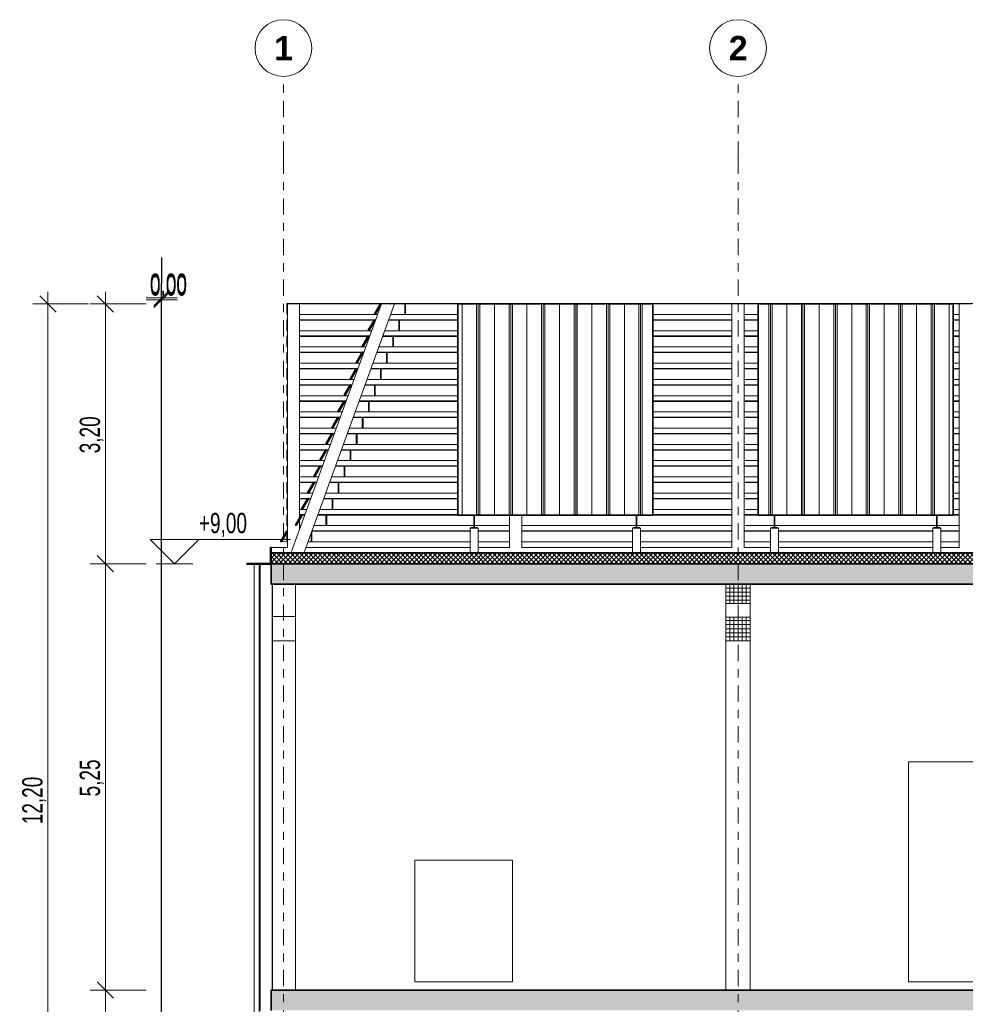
# Model space of a CAD drawing. Header units: metres. Extents: x -3.2 to 33.6, y -4.7 to 15.7.
# Tile 2 of 5: x -3.2 to 8.4, y 3.6 to 15.7. Entities that reach past the tile are written whole.
import ezdxf

# ---------------------------------------------------------------- set-up
doc = ezdxf.new("R2010")
doc.units = ezdxf.units.M
doc.header["$MEASUREMENT"] = 0
doc.linetypes.add('Raster', pattern=[0.4, 0.2, -0.1, 0, -0.1])
for name, color, linetype in [('10 Fassade', 7, 'Continuous'), ('Neubau_10 Fassade', 7, 'Continuous'), ('Neubau_10 Stütze', 7, 'Continuous'), ('Neubau_20 Decke Aufbau', 7, 'Continuous'), ('Neubau_20 Decke Roh', 7, 'Continuous'), ('Neubau_20 Träger', 7, 'Continuous'), ('Neubau_70 Lüftung', 7, 'Continuous'), ('Neubau_86 Achsraster', 7, 'Continuous'), ('Neubau_93 1_100 Bemaßung', 7, 'Continuous')]:
    doc.layers.add(name, color=color, linetype=linetype)
doc.styles.add('ERSTELLTER_STIL_1', font='arialbd.ttf')
doc.styles.add('ERSTELLTER_STIL_2', font='GOTHIC.TTF', dxfattribs={"width": 0.7})
doc.dimstyles.new('ERSTELLTER_STIL__1', dxfattribs={"dimtxt": 0.25, "dimasz": 0.190285, "dimexe": 0.18, "dimexo": 0.5, "dimgap": 0, "dimtad": 1, "dimtih": 1, "dimtoh": 1, "dimzin": 0, "dimdsep": 46, "dimtxsty": 'ERSTELLTER_STIL_2', "dimblk": 'ARROWHEAD_6', "dimblk1": 'ARROWHEAD_6', "dimblk2": 'ARROWHEAD_6', "dimcen": 0.09, "dimclrd": 7, "dimclre": 7, "dimclrt": 7, "dimazin": 0, "dimtfac": 1, "dimtdec": 4, "dimtmove": 0, "dimatfit": 3, "dimfxl": 1, "dimtolj": 1, "dimtzin": 0, "dimarcsym": 0})
doc.dimstyles.new('ERSTELLTER_STIL__2', dxfattribs={"dimtxt": 0.25, "dimasz": 0.190285, "dimexe": 0.18, "dimexo": 0.5, "dimgap": 0, "dimtad": 1, "dimzin": 0, "dimdsep": 46, "dimtxsty": 'ERSTELLTER_STIL_2', "dimblk": 'ARROWHEAD_6', "dimblk1": 'ARROWHEAD_6', "dimblk2": 'ARROWHEAD_6', "dimcen": 0.09, "dimclrd": 7, "dimclre": 7, "dimclrt": 7, "dimazin": 0, "dimtfac": 1, "dimtdec": 4, "dimtmove": 0, "dimatfit": 3, "dimfxl": 1, "dimtolj": 1, "dimtzin": 0, "dimarcsym": 0})
pattern_1 = [(45, (0, 0), (-0.1697056, 0.1697056), []), (45, (-0.08485, 0.08485), (-0.1697056, 0.1697056), [0.18, -0.06])]
pattern_2 = [(135, (0, 0), (0.106066, 0.106066), []), (135, (-0.03536, -0.03536), (0.106066, 0.106066), [])]
pattern_3 = [(90, (0.02, 0), (-0.4, 0), []), (90, (0, 0), (-0.4, 0), []), (90, (-0.02, 0), (-0.4, 0), []), (90, (0.2, 1), (-0.2, 0), [])]
pattern_4 = [(0, (0, 0), (0, 0.05), []), (90, (0, 0), (-0.05, 0), [])]

# ---------------------------------------------------------------- blocks, each defined once
blk = doc.blocks.new('ARROWHEAD_6')
at = {"color": 0, "linetype": 'Continuous', "lineweight": 0}
for p, q in [((0, 0), (-1, 0)), ((-0.5, -0.5), (0.5, 0.5))]:
    blk.add_line(p, q, dxfattribs=at)
blk = doc.blocks.new('*D9')
at = {"layer": 'Neubau_93 1_100 Bemaßung', "color": 7, "linetype": 'Continuous', "lineweight": 13, "transparency": 16777216}
for p, q in [((-2.092, 12.1), (-2.293, 12.3)), ((-2.192, 12.2), (-2.192, 12.35)), ((-1.692, 12.2), (-2.38, 12.2)), ((-2.192, 9), (-2.192, 12.2)), ((-2.293, 9.1), (-2.092, 8.9)), ((-1.692, 9), (-2.38, 9)), ((-2.192, 8.85), (-2.192, 9))]:
    blk.add_line(p, q, dxfattribs=at)
at = {"layer": 'Neubau_93 1_100 Bemaßung', "color": 7, "lineweight": 13, "transparency": 16777216, "insert": (-2.213, 10.36), "char_height": 0.25, "attachment_point": 7, "rotation": 90, "style": 'ERSTELLTER_STIL_2'}
blk.add_mtext('\\A1;3,20', dxfattribs=at)
blk = doc.blocks.new('*D14')
at = {"layer": 'Neubau_93 1_100 Bemaßung', "color": 7, "linetype": 'Continuous', "lineweight": 13, "transparency": 16777216}
for p, q in [((-2.293, 3.85), (-2.092, 3.65)), ((-1.692, 3.75), (-2.38, 3.75)), ((-2.192, 0), (-2.192, 3.75)), ((-1.692, 0), (-2.38, 0)), ((-2.293, 0.1), (-2.092, -0.1)), ((-2.192, -0.15), (-2.192, 0))]:
    blk.add_line(p, q, dxfattribs=at)
at = {"layer": 'Neubau_93 1_100 Bemaßung', "color": 7, "lineweight": 13, "transparency": 16777216, "insert": (-2.213, 1.635), "char_height": 0.25, "attachment_point": 7, "rotation": 90, "style": 'ERSTELLTER_STIL_2'}
blk.add_mtext('\\A1;3,75', dxfattribs=at)
blk = doc.blocks.new('*D15')
at = {"layer": 'Neubau_93 1_100 Bemaßung', "color": 7, "linetype": 'Continuous', "lineweight": 13, "transparency": 16777216}
for p, q in [((-2.092, 8.9), (-2.293, 9.1)), ((-2.192, 9), (-2.192, 9.15)), ((-1.692, 9), (-2.38, 9)), ((-2.192, 3.75), (-2.192, 9)), ((-2.293, 3.85), (-2.092, 3.65)), ((-1.692, 3.75), (-2.38, 3.75))]:
    blk.add_line(p, q, dxfattribs=at)
at = {"layer": 'Neubau_93 1_100 Bemaßung', "color": 7, "lineweight": 13, "transparency": 16777216, "insert": (-2.213, 6.135), "char_height": 0.25, "attachment_point": 7, "rotation": 90, "style": 'ERSTELLTER_STIL_2'}
blk.add_mtext('\\A1;5,25', dxfattribs=at)
blk = doc.blocks.new('*D16')
at = {"layer": 'Neubau_93 1_100 Bemaßung', "color": 7, "linetype": 'Continuous', "lineweight": 13, "transparency": 16777216}
for p, q in [((-2.8, 12.1), (-3, 12.3)), ((-2.9, 12.2), (-2.9, 12.35)), ((-2.4, 12.2), (-3.088, 12.2)), ((-2.9, 0), (-2.9, 12.2)), ((-2.4, 0), (-3.088, 0)), ((-3, 0.1), (-2.8, -0.1)), ((-2.9, -0.15), (-2.9, 0))]:
    blk.add_line(p, q, dxfattribs=at)
at = {"layer": 'Neubau_93 1_100 Bemaßung', "color": 7, "lineweight": 13, "transparency": 16777216, "insert": (-2.921, 5.792), "char_height": 0.25, "attachment_point": 7, "rotation": 90, "style": 'ERSTELLTER_STIL_2'}
blk.add_mtext('\\A1;12,20', dxfattribs=at)

msp = doc.modelspace()

# ---------------------------------------------------------------- hatches: boundary and pattern name
at = {"layer": '10 Fassade', "linetype": 'Continuous', "lineweight": 0, "true_color": 0x000000}
for points in [[(1.12, 12.075), (1.129, 12.07), (1.204, 12.2), (1.195, 12.205)], [(1.046, 11.875), (1.054, 11.87), (1.129, 12), (1.121, 12.005)], [(0.971, 11.675), (0.98, 11.67), (1.055, 11.8), (1.046, 11.805)], [(0.896, 11.475), (0.905, 11.47), (0.98, 11.6), (0.971, 11.605)], [(0.821, 11.275), (0.83, 11.27), (0.905, 11.4), (0.896, 11.405)], [(0.747, 11.075), (0.755, 11.07), (0.83, 11.2), (0.822, 11.205)], [(0.672, 10.875), (0.681, 10.87), (0.756, 11), (0.747, 11.005)], [(0.597, 10.675), (0.606, 10.67), (0.681, 10.8), (0.672, 10.805)], [(0.522, 10.475), (0.531, 10.47), (0.606, 10.6), (0.597, 10.605)], [(0.448, 10.275), (0.456, 10.27), (0.531, 10.4), (0.523, 10.405)], [(0.373, 10.075), (0.382, 10.07), (0.457, 10.2), (0.448, 10.205)], [(0.298, 9.875), (0.307, 9.87), (0.382, 10), (0.373, 10.005)], [(0.224, 9.675), (0.232, 9.67), (0.307, 9.8), (0.299, 9.805)], [(0.149, 9.475), (0.157, 9.47), (0.232, 9.6), (0.224, 9.605)], [(-0.034, 9.275), (-0.025, 9.27), (0.05, 9.4), (0.041, 9.405)]]:
    msp.add_hatch(color=18, dxfattribs=at).paths.add_polyline_path(points)
at = {"layer": 'Neubau_20 Decke Aufbau', "linetype": 'Continuous', "lineweight": 0, "true_color": 0x000000}
h = msp.add_hatch(dxfattribs=at)
h.set_pattern_fill('DÄMMUNG_HART_2', color=18, style=0, pattern_type=2)
h.set_pattern_definition([(45, (0, 0), (-0.02828427, 0.02828427), []), (135, (0, 0), (0.02828427, 0.02828427), [])])
h.paths.add_polyline_path([(-0.15, 9), (27.95, 9), (27.95, 9.135), (-0.15, 9.135)])
at = {"layer": 'Neubau_20 Decke Roh', "linetype": 'Continuous', "lineweight": 0, "true_color": 0x000000}
h = msp.add_hatch(dxfattribs=at)
h.set_pattern_fill('BETON_STAHLBETON', color=18, style=0, pattern_type=2)
h.set_pattern_definition(pattern_1)
h.paths.add_polyline_path([(-0.15, 8.995), (-0.15, 8.75), (29.95, 8.75), (29.95, 9), (-0.15, 9), (-0.15, 8.995)])
h = msp.add_hatch(dxfattribs=at)
h.set_pattern_fill('BETON_STAHLBETON', color=18, style=0, pattern_type=2)
h.set_pattern_definition(pattern_1)
h.paths.add_polyline_path([(-0.15, 3.5), (28.15, 3.5), (28.15, 3.75), (-0.15, 3.75)])
at = {"layer": 'Neubau_20 Träger', "linetype": 'Continuous', "lineweight": 0, "true_color": 0x000000}
h = msp.add_hatch(dxfattribs=at)
h.set_pattern_fill('METALL_STAHL', color=18, style=0, pattern_type=2)
h.set_pattern_definition(pattern_2)
h.paths.add_polyline_path([(2.308, 9.593), (2.347, 9.593), (2.347, 9.447), (2.308, 9.447), (2.308, 9.44), (2.39, 9.44), (2.39, 9.447), (2.352, 9.447), (2.352, 9.593), (2.39, 9.593), (2.39, 9.6), (2.308, 9.6)])
h = msp.add_hatch(dxfattribs=at)
h.set_pattern_fill('METALL_STAHL', color=18, style=0, pattern_type=2)
h.set_pattern_definition(pattern_2)
h.paths.add_polyline_path([(4.308, 9.6), (4.308, 9.593), (4.347, 9.593), (4.347, 9.447), (4.308, 9.447), (4.308, 9.44), (4.39, 9.44), (4.39, 9.447), (4.352, 9.447), (4.352, 9.593), (4.39, 9.593), (4.39, 9.6)])
h = msp.add_hatch(dxfattribs=at)
h.set_pattern_fill('METALL_STAHL', color=18, style=0, pattern_type=2)
h.set_pattern_definition(pattern_2)
h.paths.add_polyline_path([(6.008, 9.593), (6.047, 9.593), (6.047, 9.447), (6.008, 9.447), (6.008, 9.44), (6.09, 9.44), (6.09, 9.447), (6.052, 9.447), (6.052, 9.593), (6.09, 9.593), (6.09, 9.6), (6.008, 9.6)])
h = msp.add_hatch(dxfattribs=at)
h.set_pattern_fill('METALL_STAHL', color=18, style=0, pattern_type=2)
h.set_pattern_definition(pattern_2)
h.paths.add_polyline_path([(8.008, 9.593), (8.047, 9.593), (8.047, 9.447), (8.008, 9.447), (8.008, 9.44), (8.09, 9.44), (8.09, 9.447), (8.052, 9.447), (8.052, 9.593), (8.09, 9.593), (8.09, 9.6), (8.008, 9.6)])
h = msp.add_hatch(dxfattribs=at)
h.set_pattern_fill('BETON_FERTIGTEIL_TRÄGER', color=18, style=0, pattern_type=2)
h.set_pattern_definition(pattern_4)
h.paths.add_polyline_path([(5.45, 8.75), (5.45, 8.509), (5.75, 8.509), (5.75, 8.75)])
h = msp.add_hatch(dxfattribs=at)
h.set_pattern_fill('BETON_FERTIGTEIL_TRÄGER', color=18, style=0, pattern_type=2)
h.set_pattern_definition(pattern_4)
h.paths.add_polyline_path([(5.45, 8.05), (5.75, 8.05), (5.75, 8.341), (5.45, 8.341)])
at = {"layer": 'Neubau_70 Lüftung', "linetype": 'Continuous', "lineweight": 0, "true_color": 0x000000}
h = msp.add_hatch(dxfattribs=at)
h.set_pattern_fill('METALL_ZINKBLECH', color=18, style=0, pattern_type=2)
h.set_pattern_definition(pattern_3)
h.paths.add_polyline_path([(2.149, 9.6), (4.549, 9.6), (4.549, 12.2), (2.149, 12.2)])
h = msp.add_hatch(dxfattribs=at)
h.set_pattern_fill('METALL_ZINKBLECH', color=18, style=0, pattern_type=2)
h.set_pattern_definition(pattern_3)
h.paths.add_polyline_path([(5.849, 12.2), (5.849, 9.6), (8.249, 9.6), (8.249, 12.2)])

# ---------------------------------------------------------------- linework, layer by layer
at = {"layer": '10 Fassade', "color": 8, "linetype": 'Continuous', "lineweight": 18}
for p, q in [((0.041, 12.205), (0.041, 12.2)), ((0.041, 12.205), (1.495, 12.205)), ((0.041, 12.2), (0.05, 12.2)), ((0.041, 12.07), (0.041, 12.2)), ((0.2, 12.2), (1.192, 12.2)), ((1.204, 12.2), (1.21, 12.2)), ((1.37, 12.2), (1.495, 12.2)), ((1.495, 12.205), (1.495, 12.2)), ((1.495, 12.205), (1.505, 12.205)), ((1.495, 12.07), (1.495, 12.2)), ((1.495, 12.2), (1.505, 12.2)), ((1.505, 12.205), (29.809, 12.205)), ((1.505, 12.205), (1.505, 12.2)), ((1.505, 12.2), (2.149, 12.2)), ((1.505, 12.07), (1.505, 12.2)), ((4.55, 12.2), (5.525, 12.2)), ((5.675, 12.2), (5.849, 12.2)), ((8.25, 12.2), (8.325, 12.2)), ((0.041, 12.07), (0.05, 12.07)), ((0.041, 12.005), (0.041, 12)), ((0.041, 12.005), (0.05, 12.005)), ((0.2, 12.07), (1.163, 12.07)), ((0.2, 12.005), (1.139, 12.005)), ((1.299, 12.005), (1.421, 12.005)), ((1.322, 12.07), (1.495, 12.07)), ((1.421, 12.005), (1.421, 12)), ((1.421, 12.005), (1.43, 12.005)), ((1.43, 12.005), (2.149, 12.005)), ((1.43, 12.005), (1.43, 12)), ((1.495, 12.07), (1.505, 12.07)), ((1.505, 12.07), (2.149, 12.07)), ((4.55, 12.07), (5.525, 12.07)), ((4.55, 12.005), (5.525, 12.005)), ((5.675, 12.07), (5.849, 12.07)), ((5.675, 12.005), (5.849, 12.005)), ((8.25, 12.07), (8.325, 12.07)), ((8.25, 12.005), (8.325, 12.005)), ((0.041, 12), (0.05, 12)), ((0.041, 11.87), (0.041, 12)), ((0.2, 12), (1.118, 12)), ((1.129, 12), (1.137, 12)), ((1.297, 12), (1.421, 12)), ((1.421, 11.87), (1.421, 12)), ((1.421, 12), (1.43, 12)), ((1.43, 12), (2.149, 12)), ((1.43, 11.87), (1.43, 12)), ((4.55, 12), (5.525, 12)), ((5.675, 12), (5.849, 12)), ((8.25, 12), (8.325, 12)), ((0.041, 11.87), (0.05, 11.87)), ((0.041, 11.805), (0.041, 11.8)), ((0.041, 11.805), (0.05, 11.805)), ((0.041, 11.8), (0.05, 11.8)), ((0.041, 11.67), (0.041, 11.8)), ((0.2, 11.87), (1.09, 11.87)), ((0.2, 11.805), (1.066, 11.805)), ((0.2, 11.8), (1.043, 11.8)), ((1.055, 11.8), (1.064, 11.8)), ((1.224, 11.8), (1.346, 11.8)), ((1.226, 11.805), (1.346, 11.805)), ((1.249, 11.87), (1.421, 11.87)), ((1.346, 11.805), (1.346, 11.8)), ((1.346, 11.805), (1.355, 11.805)), ((1.346, 11.67), (1.346, 11.8)), ((1.346, 11.8), (1.355, 11.8)), ((1.355, 11.805), (2.149, 11.805)), ((1.355, 11.805), (1.355, 11.8)), ((1.355, 11.8), (2.149, 11.8)), ((1.355, 11.67), (1.355, 11.8)), ((1.421, 11.87), (1.43, 11.87)), ((1.43, 11.87), (2.149, 11.87)), ((4.55, 11.87), (5.525, 11.87)), ((4.55, 11.805), (5.525, 11.805)), ((4.55, 11.8), (5.525, 11.8)), ((5.675, 11.87), (5.849, 11.87)), ((5.675, 11.805), (5.849, 11.805)), ((5.675, 11.8), (5.849, 11.8)), ((8.25, 11.87), (8.325, 11.87)), ((8.25, 11.805), (8.325, 11.805)), ((8.25, 11.8), (8.325, 11.8)), ((0.041, 11.67), (0.05, 11.67)), ((0.2, 11.67), (1.017, 11.67)), ((1.177, 11.67), (1.346, 11.67)), ((1.346, 11.67), (1.355, 11.67)), ((1.355, 11.67), (2.149, 11.67)), ((4.55, 11.67), (5.525, 11.67)), ((5.675, 11.67), (5.849, 11.67)), ((8.25, 11.67), (8.325, 11.67)), ((0.041, 11.605), (0.041, 11.6)), ((0.041, 11.605), (0.05, 11.605)), ((0.041, 11.6), (0.05, 11.6)), ((0.041, 11.47), (0.041, 11.6)), ((0.2, 11.605), (0.993, 11.605)), ((0.2, 11.6), (0.968, 11.6)), ((0.98, 11.6), (0.992, 11.6)), ((1.151, 11.6), (1.271, 11.6)), ((1.153, 11.605), (1.271, 11.605)), ((1.271, 11.605), (1.271, 11.6)), ((1.271, 11.605), (1.28, 11.605)), ((1.271, 11.47), (1.271, 11.6)), ((1.271, 11.6), (1.28, 11.6)), ((1.28, 11.605), (2.149, 11.605)), ((1.28, 11.605), (1.28, 11.6)), ((1.28, 11.6), (2.149, 11.6)), ((1.28, 11.47), (1.28, 11.6)), ((4.55, 11.605), (5.525, 11.605)), ((4.55, 11.6), (5.525, 11.6)), ((5.675, 11.605), (5.849, 11.605)), ((5.675, 11.6), (5.849, 11.6)), ((8.25, 11.605), (8.325, 11.605)), ((8.25, 11.6), (8.325, 11.6)), ((0.041, 11.47), (0.05, 11.47)), ((0.041, 11.405), (0.041, 11.4)), ((0.041, 11.405), (0.05, 11.405)), ((0.041, 11.4), (0.05, 11.4)), ((0.041, 11.27), (0.041, 11.4)), ((0.2, 11.47), (0.944, 11.47)), ((0.2, 11.405), (0.921, 11.405)), ((0.2, 11.4), (0.894, 11.4)), ((0.905, 11.4), (0.919, 11.4)), ((1.078, 11.4), (1.196, 11.4)), ((1.08, 11.405), (1.196, 11.405)), ((1.104, 11.47), (1.271, 11.47)), ((1.196, 11.405), (1.196, 11.4)), ((1.196, 11.405), (1.206, 11.405)), ((1.196, 11.27), (1.196, 11.4)), ((1.196, 11.4), (1.206, 11.4)), ((1.206, 11.405), (2.149, 11.405)), ((1.206, 11.405), (1.206, 11.4)), ((1.206, 11.4), (2.149, 11.4)), ((1.206, 11.27), (1.206, 11.4)), ((1.271, 11.47), (1.28, 11.47)), ((1.28, 11.47), (2.149, 11.47)), ((4.55, 11.47), (5.525, 11.47)), ((4.55, 11.405), (5.525, 11.405)), ((4.55, 11.4), (5.525, 11.4)), ((5.675, 11.47), (5.849, 11.47)), ((5.675, 11.405), (5.849, 11.405)), ((5.675, 11.4), (5.849, 11.4)), ((8.25, 11.47), (8.325, 11.47)), ((8.25, 11.405), (8.325, 11.405)), ((8.25, 11.4), (8.325, 11.4)), ((0.041, 11.27), (0.05, 11.27)), ((0.041, 11.205), (0.041, 11.2)), ((0.041, 11.205), (0.05, 11.205)), ((0.041, 11.2), (0.05, 11.2)), ((0.041, 11.07), (0.041, 11.2)), ((0.2, 11.27), (0.871, 11.27)), ((0.2, 11.205), (0.848, 11.205)), ((0.2, 11.2), (0.819, 11.2)), ((0.83, 11.2), (0.846, 11.2)), ((1.006, 11.2), (1.122, 11.2)), ((1.007, 11.205), (1.122, 11.205)), ((1.031, 11.27), (1.196, 11.27)), ((1.122, 11.205), (1.122, 11.2)), ((1.122, 11.205), (1.131, 11.205)), ((1.122, 11.07), (1.122, 11.2)), ((1.122, 11.2), (1.131, 11.2)), ((1.131, 11.205), (2.149, 11.205)), ((1.131, 11.205), (1.131, 11.2)), ((1.131, 11.2), (2.149, 11.2)), ((1.131, 11.07), (1.131, 11.2)), ((1.196, 11.27), (1.206, 11.27)), ((1.206, 11.27), (2.149, 11.27)), ((4.55, 11.27), (5.525, 11.27)), ((4.55, 11.205), (5.525, 11.205)), ((4.55, 11.2), (5.525, 11.2)), ((5.675, 11.27), (5.849, 11.27)), ((5.675, 11.205), (5.849, 11.205)), ((5.675, 11.2), (5.849, 11.2)), ((8.25, 11.27), (8.325, 11.27)), ((8.25, 11.205), (8.325, 11.205)), ((8.25, 11.2), (8.325, 11.2)), ((0.041, 11.07), (0.05, 11.07)), ((0.2, 11.07), (0.799, 11.07)), ((0.958, 11.07), (1.122, 11.07)), ((1.122, 11.07), (1.131, 11.07)), ((1.131, 11.07), (2.149, 11.07)), ((4.55, 11.07), (5.525, 11.07)), ((5.675, 11.07), (5.849, 11.07)), ((8.25, 11.07), (8.325, 11.07)), ((0.041, 11.005), (0.041, 11)), ((0.041, 11.005), (0.05, 11.005)), ((0.041, 11), (0.05, 11)), ((0.041, 10.87), (0.041, 11)), ((0.2, 11.005), (0.775, 11.005)), ((0.2, 11), (0.744, 11)), ((0.756, 11), (0.773, 11)), ((0.933, 11), (1.047, 11)), ((0.935, 11.005), (1.047, 11.005)), ((1.047, 11.005), (1.047, 11)), ((1.047, 11.005), (1.056, 11.005)), ((1.047, 10.87), (1.047, 11)), ((1.047, 11), (1.056, 11)), ((1.056, 11.005), (2.149, 11.005)), ((1.056, 11.005), (1.056, 11)), ((1.056, 11), (2.149, 11)), ((1.056, 10.87), (1.056, 11)), ((4.55, 11.005), (5.525, 11.005)), ((4.55, 11), (5.525, 11)), ((5.675, 11.005), (5.849, 11.005)), ((5.675, 11), (5.849, 11)), ((8.25, 11.005), (8.325, 11.005)), ((8.25, 11), (8.325, 11)), ((0.041, 10.87), (0.05, 10.87)), ((0.041, 10.805), (0.041, 10.8)), ((0.041, 10.805), (0.05, 10.805)), ((0.041, 10.8), (0.05, 10.8)), ((0.041, 10.67), (0.041, 10.8)), ((0.2, 10.87), (0.726, 10.87)), ((0.2, 10.805), (0.702, 10.805)), ((0.2, 10.8), (0.669, 10.8)), ((0.681, 10.8), (0.7, 10.8)), ((0.86, 10.8), (0.972, 10.8)), ((0.862, 10.805), (0.972, 10.805)), ((0.885, 10.87), (1.047, 10.87)), ((0.972, 10.805), (0.972, 10.8)), ((0.972, 10.805), (0.982, 10.805)), ((0.972, 10.67), (0.972, 10.8)), ((0.972, 10.8), (0.982, 10.8)), ((0.982, 10.805), (2.149, 10.805)), ((0.982, 10.805), (0.982, 10.8)), ((0.982, 10.8), (2.149, 10.8)), ((0.982, 10.67), (0.982, 10.8)), ((1.047, 10.87), (1.056, 10.87)), ((1.056, 10.87), (2.149, 10.87)), ((4.55, 10.87), (5.525, 10.87)), ((4.55, 10.805), (5.525, 10.805)), ((4.55, 10.8), (5.525, 10.8)), ((5.675, 10.87), (5.849, 10.87)), ((5.675, 10.805), (5.849, 10.805)), ((5.675, 10.8), (5.849, 10.8)), ((8.25, 10.87), (8.325, 10.87)), ((8.25, 10.805), (8.325, 10.805)), ((8.25, 10.8), (8.325, 10.8)), ((0.041, 10.67), (0.05, 10.67)), ((0.2, 10.67), (0.653, 10.67)), ((0.813, 10.67), (0.972, 10.67)), ((0.972, 10.67), (0.982, 10.67)), ((0.982, 10.67), (2.149, 10.67)), ((4.55, 10.67), (5.525, 10.67)), ((5.675, 10.67), (5.849, 10.67)), ((8.25, 10.67), (8.325, 10.67)), ((0.041, 10.605), (0.041, 10.6)), ((0.041, 10.605), (0.05, 10.605)), ((0.041, 10.6), (0.05, 10.6)), ((0.041, 10.47), (0.041, 10.6)), ((0.2, 10.605), (0.629, 10.605)), ((0.2, 10.6), (0.595, 10.6)), ((0.606, 10.6), (0.628, 10.6)), ((0.787, 10.6), (0.897, 10.6)), ((0.789, 10.605), (0.897, 10.605)), ((0.897, 10.605), (0.897, 10.6)), ((0.897, 10.605), (0.907, 10.605)), ((0.897, 10.47), (0.897, 10.6)), ((0.897, 10.6), (0.907, 10.6)), ((0.907, 10.605), (2.149, 10.605)), ((0.907, 10.605), (0.907, 10.6)), ((0.907, 10.6), (2.149, 10.6)), ((0.907, 10.47), (0.907, 10.6)), ((4.55, 10.605), (5.525, 10.605)), ((4.55, 10.6), (5.525, 10.6)), ((5.675, 10.605), (5.849, 10.605)), ((5.675, 10.6), (5.849, 10.6)), ((8.25, 10.605), (8.325, 10.605)), ((8.25, 10.6), (8.325, 10.6)), ((0.041, 10.47), (0.05, 10.47)), ((0.2, 10.47), (0.58, 10.47)), ((0.74, 10.47), (0.897, 10.47)), ((0.897, 10.47), (0.907, 10.47)), ((0.907, 10.47), (2.149, 10.47)), ((4.55, 10.47), (5.525, 10.47)), ((5.675, 10.47), (5.849, 10.47)), ((8.25, 10.47), (8.325, 10.47)), ((0.041, 10.405), (0.041, 10.4)), ((0.041, 10.405), (0.05, 10.405)), ((0.041, 10.4), (0.05, 10.4)), ((0.041, 10.27), (0.041, 10.4)), ((0.2, 10.405), (0.557, 10.405)), ((0.2, 10.4), (0.52, 10.4)), ((0.531, 10.4), (0.555, 10.4)), ((0.714, 10.4), (0.823, 10.4)), ((0.716, 10.405), (0.823, 10.405)), ((0.823, 10.405), (0.823, 10.4)), ((0.823, 10.405), (0.832, 10.405)), ((0.823, 10.27), (0.823, 10.4)), ((0.823, 10.4), (0.832, 10.4)), ((0.832, 10.405), (2.149, 10.405)), ((0.832, 10.405), (0.832, 10.4)), ((0.832, 10.4), (2.149, 10.4)), ((0.832, 10.27), (0.832, 10.4)), ((4.55, 10.405), (5.525, 10.405)), ((4.55, 10.4), (5.525, 10.4)), ((5.675, 10.405), (5.849, 10.405)), ((5.675, 10.4), (5.849, 10.4)), ((8.25, 10.405), (8.325, 10.405)), ((8.25, 10.4), (8.325, 10.4)), ((0.041, 10.27), (0.05, 10.27)), ((0.041, 10.205), (0.041, 10.2)), ((0.041, 10.205), (0.05, 10.205)), ((0.041, 10.2), (0.05, 10.2)), ((0.041, 10.07), (0.041, 10.2)), ((0.2, 10.27), (0.507, 10.27)), ((0.2, 10.205), (0.484, 10.205)), ((0.2, 10.2), (0.445, 10.2)), ((0.457, 10.2), (0.482, 10.2)), ((0.642, 10.2), (0.748, 10.2)), ((0.643, 10.205), (0.748, 10.205)), ((0.667, 10.27), (0.823, 10.27)), ((0.748, 10.205), (0.748, 10.2)), ((0.748, 10.205), (0.757, 10.205)), ((0.748, 10.07), (0.748, 10.2)), ((0.748, 10.2), (0.757, 10.2)), ((0.757, 10.205), (2.149, 10.205)), ((0.757, 10.205), (0.757, 10.2)), ((0.757, 10.2), (2.149, 10.2)), ((0.757, 10.07), (0.757, 10.2)), ((0.823, 10.27), (0.832, 10.27)), ((0.832, 10.27), (2.149, 10.27)), ((4.55, 10.27), (5.525, 10.27)), ((4.55, 10.205), (5.525, 10.205)), ((4.55, 10.2), (5.525, 10.2)), ((5.675, 10.27), (5.849, 10.27)), ((5.675, 10.205), (5.849, 10.205)), ((5.675, 10.2), (5.849, 10.2)), ((8.25, 10.27), (8.325, 10.27)), ((8.25, 10.205), (8.325, 10.205)), ((8.25, 10.2), (8.325, 10.2)), ((0.041, 10.07), (0.05, 10.07)), ((0.2, 10.07), (0.435, 10.07)), ((0.594, 10.07), (0.748, 10.07)), ((0.748, 10.07), (0.757, 10.07)), ((0.757, 10.07), (2.149, 10.07)), ((4.55, 10.07), (5.525, 10.07)), ((5.675, 10.07), (5.849, 10.07)), ((8.25, 10.07), (8.325, 10.07)), ((0.041, 10.005), (0.041, 10)), ((0.041, 10.005), (0.05, 10.005)), ((0.041, 10), (0.05, 10)), ((0.041, 9.87), (0.041, 10)), ((0.2, 10.005), (0.411, 10.005)), ((0.2, 10), (0.37, 10)), ((0.382, 10), (0.409, 10)), ((0.569, 10), (0.673, 10)), ((0.571, 10.005), (0.673, 10.005)), ((0.673, 10.005), (0.673, 10)), ((0.673, 10.005), (0.683, 10.005)), ((0.673, 9.87), (0.673, 10)), ((0.673, 10), (0.683, 10)), ((0.683, 10.005), (2.149, 10.005)), ((0.683, 10.005), (0.683, 10)), ((0.683, 10), (2.149, 10)), ((0.683, 9.87), (0.683, 10)), ((4.55, 10.005), (5.525, 10.005)), ((4.55, 10), (5.525, 10)), ((5.675, 10.005), (5.849, 10.005)), ((5.675, 10), (5.849, 10)), ((8.25, 10.005), (8.325, 10.005)), ((8.25, 10), (8.325, 10)), ((0.041, 9.87), (0.05, 9.87)), ((0.2, 9.87), (0.362, 9.87)), ((0.522, 9.87), (0.673, 9.87)), ((0.673, 9.87), (0.683, 9.87)), ((0.683, 9.87), (2.149, 9.87)), ((4.55, 9.87), (5.525, 9.87)), ((5.675, 9.87), (5.849, 9.87)), ((8.25, 9.87), (8.325, 9.87)), ((0.041, 9.805), (0.041, 9.8)), ((0.041, 9.805), (0.05, 9.805)), ((0.041, 9.8), (0.05, 9.8)), ((0.041, 9.67), (0.041, 9.8)), ((0.2, 9.805), (0.338, 9.805)), ((0.2, 9.8), (0.296, 9.8)), ((0.307, 9.8), (0.336, 9.8)), ((0.496, 9.8), (0.599, 9.8)), ((0.498, 9.805), (0.599, 9.805)), ((0.599, 9.805), (0.599, 9.8)), ((0.599, 9.805), (0.608, 9.805)), ((0.599, 9.67), (0.599, 9.8)), ((0.599, 9.8), (0.608, 9.8)), ((0.608, 9.805), (2.149, 9.805)), ((0.608, 9.805), (0.608, 9.8)), ((0.608, 9.8), (2.149, 9.8)), ((0.608, 9.67), (0.608, 9.8)), ((4.55, 9.805), (5.525, 9.805)), ((4.55, 9.8), (5.525, 9.8)), ((5.675, 9.805), (5.849, 9.805)), ((5.675, 9.8), (5.849, 9.8)), ((8.25, 9.805), (8.325, 9.805)), ((8.25, 9.8), (8.325, 9.8)), ((0.041, 9.67), (0.05, 9.67)), ((0.041, 9.605), (0.041, 9.6)), ((0.041, 9.605), (0.05, 9.605)), ((0.041, 9.6), (0.05, 9.6)), ((0.041, 9.47), (0.041, 9.6)), ((0.2, 9.67), (0.289, 9.67)), ((0.2, 9.605), (0.265, 9.605)), ((0.2, 9.6), (0.221, 9.6)), ((0.232, 9.6), (0.264, 9.6)), ((0.423, 9.6), (0.524, 9.6)), ((0.425, 9.605), (0.524, 9.605)), ((0.449, 9.67), (0.599, 9.67)), ((0.524, 9.605), (0.524, 9.6)), ((0.524, 9.605), (0.533, 9.605)), ((0.524, 9.47), (0.524, 9.6)), ((0.524, 9.6), (0.533, 9.6)), ((0.533, 9.605), (2.149, 9.605)), ((0.533, 9.605), (0.533, 9.6)), ((0.533, 9.6), (2.149, 9.6)), ((0.533, 9.47), (0.533, 9.6)), ((0.599, 9.67), (0.608, 9.67)), ((0.608, 9.67), (2.149, 9.67)), ((4.55, 9.67), (5.525, 9.67)), ((4.55, 9.605), (5.525, 9.605)), ((4.55, 9.6), (5.525, 9.6)), ((5.675, 9.67), (5.849, 9.67)), ((5.675, 9.605), (5.849, 9.605)), ((5.675, 9.6), (5.849, 9.6)), ((8.25, 9.67), (8.325, 9.67)), ((8.25, 9.605), (8.325, 9.605)), ((8.25, 9.6), (8.325, 9.6)), ((0.041, 9.47), (0.05, 9.47)), ((0.2, 9.47), (0.216, 9.47)), ((0.376, 9.47), (0.524, 9.47)), ((0.524, 9.47), (0.533, 9.47)), ((0.533, 9.47), (2.347, 9.47)), ((2.352, 9.47), (2.787, 9.47)), ((2.937, 9.47), (4.347, 9.47)), ((4.352, 9.47), (5.525, 9.47)), ((5.675, 9.47), (6.047, 9.47)), ((6.052, 9.47), (8.047, 9.47)), ((8.052, 9.47), (8.325, 9.47)), ((0.041, 9.405), (0.05, 9.405)), ((0.041, 9.27), (0.041, 9.385)), ((0.341, 9.27), (0.341, 9.375)), ((0.35, 9.4), (0.351, 9.4)), ((0.351, 9.401), (0.351, 9.4)), ((0.351, 9.4), (2.299, 9.4)), ((0.351, 9.27), (0.351, 9.4)), ((0.352, 9.405), (2.299, 9.405)), ((2.399, 9.405), (2.787, 9.405)), ((2.399, 9.4), (2.787, 9.4)), ((2.937, 9.405), (4.299, 9.405)), ((2.937, 9.4), (4.299, 9.4)), ((4.399, 9.405), (5.525, 9.405)), ((4.399, 9.4), (5.525, 9.4)), ((5.675, 9.405), (5.999, 9.405)), ((5.675, 9.4), (5.999, 9.4)), ((6.099, 9.405), (7.999, 9.405)), ((6.099, 9.4), (7.999, 9.4)), ((8.099, 9.405), (8.325, 9.405)), ((8.099, 9.4), (8.325, 9.4)), ((0.041, 9.271), (-0.022, 9.274)), ((0.041, 9.27), (0.05, 9.27)), ((0.303, 9.27), (0.341, 9.27)), ((0.341, 9.27), (0.351, 9.27)), ((0.351, 9.27), (2.299, 9.27)), ((2.399, 9.27), (2.787, 9.27)), ((2.937, 9.27), (4.299, 9.27)), ((4.399, 9.27), (5.525, 9.27)), ((5.675, 9.27), (5.999, 9.27)), ((6.099, 9.27), (7.999, 9.27)), ((8.099, 9.27), (8.325, 9.27))]:
    msp.add_line(p, q, dxfattribs=at)
at = {"layer": '10 Fassade', "color": 7, "linetype": 'Continuous', "lineweight": 35}
for p, q in [((1.195, 12.205), (1.12, 12.075)), ((1.204, 12.2), (1.129, 12.07)), ((1.195, 12.205), (1.204, 12.2)), ((1.121, 12.005), (1.046, 11.875)), ((1.12, 12.075), (1.129, 12.07)), ((1.121, 12.005), (1.129, 12)), ((1.129, 12), (1.054, 11.87)), ((1.046, 11.805), (0.971, 11.675)), ((1.055, 11.8), (0.98, 11.67)), ((1.046, 11.875), (1.054, 11.87)), ((1.046, 11.805), (1.055, 11.8)), ((0.971, 11.675), (0.98, 11.67)), ((0.971, 11.605), (0.896, 11.475)), ((0.98, 11.6), (0.905, 11.47)), ((0.971, 11.605), (0.98, 11.6)), ((0.896, 11.405), (0.821, 11.275)), ((0.905, 11.4), (0.83, 11.27)), ((0.896, 11.475), (0.905, 11.47)), ((0.896, 11.405), (0.905, 11.4)), ((0.822, 11.205), (0.747, 11.075)), ((0.83, 11.2), (0.755, 11.07)), ((0.821, 11.275), (0.83, 11.27)), ((0.822, 11.205), (0.83, 11.2)), ((0.747, 11.075), (0.755, 11.07)), ((0.747, 11.005), (0.672, 10.875)), ((0.756, 11), (0.681, 10.87)), ((0.747, 11.005), (0.756, 11)), ((0.672, 10.805), (0.597, 10.675)), ((0.681, 10.8), (0.606, 10.67)), ((0.672, 10.875), (0.681, 10.87)), ((0.672, 10.805), (0.681, 10.8)), ((0.597, 10.675), (0.606, 10.67)), ((0.597, 10.605), (0.522, 10.475)), ((0.606, 10.6), (0.531, 10.47)), ((0.597, 10.605), (0.606, 10.6)), ((0.522, 10.475), (0.531, 10.47)), ((0.523, 10.405), (0.448, 10.275)), ((0.531, 10.4), (0.456, 10.27)), ((0.523, 10.405), (0.531, 10.4)), ((0.448, 10.205), (0.373, 10.075)), ((0.457, 10.2), (0.382, 10.07)), ((0.448, 10.275), (0.456, 10.27)), ((0.448, 10.205), (0.457, 10.2)), ((0.373, 10.075), (0.382, 10.07)), ((0.373, 10.005), (0.298, 9.875)), ((0.382, 10), (0.307, 9.87)), ((0.373, 10.005), (0.382, 10)), ((0.298, 9.875), (0.307, 9.87)), ((0.299, 9.805), (0.224, 9.675)), ((0.307, 9.8), (0.232, 9.67)), ((0.299, 9.805), (0.307, 9.8)), ((0.224, 9.605), (0.149, 9.475)), ((0.232, 9.6), (0.157, 9.47)), ((0.224, 9.675), (0.232, 9.67)), ((0.224, 9.605), (0.232, 9.6)), ((0.149, 9.475), (0.157, 9.47)), ((0.041, 9.405), (-0.034, 9.275)), ((0.05, 9.4), (-0.025, 9.27)), ((0.041, 9.405), (0.05, 9.4)), ((-0.034, 9.275), (-0.025, 9.27))]:
    msp.add_line(p, q, dxfattribs=at)
at = {"layer": 'Neubau_10 Fassade', "color": 8, "linetype": 'Continuous', "lineweight": 18}
for p, q in [((-0.36, 1), (-0.36, 8.995)), ((-0.3, 1), (-0.3, 8.995)), ((-0.136, 8.35), (-0.136, 8.75)), ((-0.136, 8.05), (-0.136, 8.35)), ((-0.136, 3.75), (-0.136, 8.05))]:
    msp.add_line(p, q, dxfattribs=at)
at = {"layer": 'Neubau_10 Fassade', "color": 7, "linetype": 'Continuous', "lineweight": 25}
for p, q in [((-0.29, 8.995), (-0.29, 3.5)), ((-0.14, 8.75), (-0.14, 3.75))]:
    msp.add_line(p, q, dxfattribs=at)
at = {"layer": 'Neubau_10 Stütze', "color": 8, "linetype": 'Continuous', "lineweight": 18}
for p, q in [((0.05, 12.2), (0.2, 12.2)), ((0.05, 9.197), (0.05, 12.2)), ((0.1, 9.149), (1.21, 12.2)), ((0.2, 9.564), (0.2, 12.2)), ((0.259, 9.149), (1.37, 12.2)), ((1.21, 12.2), (1.37, 12.2)), ((5.525, 12.2), (5.675, 12.2)), ((5.525, 9.197), (5.525, 12.2)), ((5.675, 9.197), (5.675, 12.2)), ((8.325, 12.2), (8.475, 12.2)), ((8.325, 9.197), (8.325, 12.2)), ((2.787, 9.197), (2.787, 9.6)), ((2.937, 9.197), (2.937, 9.6)), ((0.2, 9.425), (0.2, 9.544)), ((2.299, 9.44), (2.303, 9.44)), ((2.299, 9.137), (2.299, 9.44)), ((2.303, 9.44), (2.308, 9.44)), ((2.39, 9.44), (2.396, 9.44)), ((2.396, 9.44), (2.399, 9.44)), ((2.399, 9.137), (2.399, 9.44)), ((4.299, 9.44), (4.303, 9.44)), ((4.299, 9.137), (4.299, 9.44)), ((4.303, 9.44), (4.308, 9.44)), ((4.39, 9.44), (4.396, 9.44)), ((4.396, 9.44), (4.399, 9.44)), ((4.399, 9.137), (4.399, 9.44)), ((5.999, 9.44), (6.003, 9.44)), ((5.999, 9.137), (5.999, 9.44)), ((6.003, 9.44), (6.008, 9.44)), ((6.09, 9.44), (6.096, 9.44)), ((6.096, 9.44), (6.099, 9.44)), ((6.099, 9.137), (6.099, 9.44)), ((7.999, 9.44), (8.003, 9.44)), ((7.999, 9.137), (7.999, 9.44)), ((8.003, 9.44), (8.008, 9.44)), ((8.09, 9.44), (8.096, 9.44)), ((8.096, 9.44), (8.099, 9.44)), ((8.099, 9.137), (8.099, 9.44)), ((0.15, 8.35), (0.15, 8.75)), ((0.15, 3.75), (0.15, 8.05)), ((5.45, 3.75), (5.45, 8.05)), ((5.75, 3.75), (5.75, 8.05))]:
    msp.add_line(p, q, dxfattribs=at)
at = {"layer": 'Neubau_20 Decke Aufbau', "color": 8, "linetype": 'Continuous', "lineweight": 18}
for p, q in [((-0.15, 9.2), (0.05, 9.2)), ((-0.15, 9.135), (-0.15, 9.2)), ((0.278, 9.2), (2.299, 9.2)), ((2.399, 9.2), (2.787, 9.2)), ((2.937, 9.2), (4.299, 9.2)), ((4.399, 9.2), (5.525, 9.2)), ((5.675, 9.2), (5.999, 9.2)), ((6.099, 9.2), (7.999, 9.2)), ((8.099, 9.2), (8.325, 9.2))]:
    msp.add_line(p, q, dxfattribs=at)
at = {"layer": 'Neubau_20 Decke Aufbau', "color": 7, "linetype": 'Continuous', "lineweight": 35}
for p, q in [((-0.15, 9.135), (-0.15, 9.005)), ((-0.15, 9.005), (-0.15, 9))]:
    msp.add_line(p, q, dxfattribs=at)
at = {"layer": 'Neubau_20 Decke Aufbau', "color": 7, "linetype": 'Continuous', "lineweight": 35, "flags": 128}
msp.add_lwpolyline([(27.95, 9.135), (10.358, 9.135), (-0.15, 9.135)], dxfattribs=at)
at = {"layer": 'Neubau_20 Decke Roh', "color": 7, "linetype": 'Continuous', "lineweight": 35}
for p, q in [((-0.15, 8.995), (-0.15, 8.75)), ((-0.14, 8.75), (-0.15, 8.75)), ((5.45, 8.75), (-0.14, 8.75)), ((5.75, 8.75), (5.45, 8.75)), ((11.05, 8.75), (5.75, 8.75)), ((-0.15, 3.75), (-0.15, 3.5)), ((-0.14, 3.75), (-0.15, 3.75)), ((28.15, 3.75), (-0.14, 3.75))]:
    msp.add_line(p, q, dxfattribs=at)
at = {"layer": 'Neubau_20 Decke Roh', "color": 7, "linetype": 'Continuous', "lineweight": 35, "flags": 128}
msp.add_lwpolyline([(29.65, 9), (27.95, 9), (27.95, 9), (-0.15, 9)], dxfattribs=at)
at = {"layer": 'Neubau_20 Träger', "color": 7, "linetype": 'Continuous', "lineweight": 13}
for p, q in [((2.308, 9.6), (2.308, 9.593)), ((2.347, 9.593), (2.308, 9.593)), ((2.347, 9.593), (2.347, 9.447)), ((2.352, 9.593), (2.352, 9.447)), ((2.39, 9.593), (2.352, 9.593)), ((2.39, 9.6), (2.39, 9.593)), ((4.308, 9.6), (4.308, 9.593)), ((4.347, 9.593), (4.308, 9.593)), ((4.347, 9.593), (4.347, 9.447)), ((4.352, 9.593), (4.352, 9.447)), ((4.39, 9.593), (4.352, 9.593)), ((4.39, 9.6), (4.39, 9.593)), ((6.008, 9.6), (6.008, 9.593)), ((6.047, 9.593), (6.008, 9.593)), ((6.047, 9.593), (6.047, 9.447)), ((6.052, 9.593), (6.052, 9.447)), ((6.09, 9.593), (6.052, 9.593)), ((6.09, 9.6), (6.09, 9.593)), ((8.008, 9.6), (8.008, 9.593)), ((8.047, 9.593), (8.008, 9.593)), ((8.047, 9.593), (8.047, 9.447)), ((8.052, 9.593), (8.052, 9.447)), ((8.09, 9.593), (8.052, 9.593)), ((8.09, 9.6), (8.09, 9.593)), ((2.308, 9.447), (2.308, 9.44)), ((2.347, 9.447), (2.308, 9.447)), ((2.39, 9.44), (2.308, 9.44)), ((2.39, 9.447), (2.352, 9.447)), ((2.39, 9.447), (2.39, 9.44)), ((4.308, 9.447), (4.308, 9.44)), ((4.347, 9.447), (4.308, 9.447)), ((4.39, 9.44), (4.308, 9.44)), ((4.39, 9.447), (4.352, 9.447)), ((4.39, 9.447), (4.39, 9.44)), ((6.008, 9.447), (6.008, 9.44)), ((6.047, 9.447), (6.008, 9.447)), ((6.09, 9.44), (6.008, 9.44)), ((6.09, 9.447), (6.052, 9.447)), ((6.09, 9.447), (6.09, 9.44)), ((8.008, 9.447), (8.008, 9.44)), ((8.047, 9.447), (8.008, 9.447)), ((8.09, 9.44), (8.008, 9.44)), ((8.09, 9.447), (8.052, 9.447)), ((8.09, 9.447), (8.09, 9.44)), ((5.45, 8.75), (5.45, 8.509)), ((5.75, 8.75), (5.75, 8.509)), ((5.75, 8.509), (5.45, 8.509)), ((5.45, 8.341), (5.45, 8.05)), ((5.75, 8.341), (5.45, 8.341)), ((5.75, 8.341), (5.75, 8.05)), ((5.75, 8.05), (5.45, 8.05))]:
    msp.add_line(p, q, dxfattribs=at)
at = {"layer": 'Neubau_20 Träger', "color": 7, "linetype": 'Continuous', "lineweight": 35}
for p, q in [((-0.16, 9.2), (-0.16, 9.005)), ((-0.15, 9.2), (-0.16, 9.2)), ((-0.15, 9.2), (-0.15, 9.005)), ((-0.45, 9.005), (-0.45, 8.995)), ((-0.16, 9.005), (-0.45, 9.005)), ((-0.29, 8.995), (-0.45, 8.995)), ((-0.15, 9.005), (-0.15, 9.005)), ((-0.15, 9), (-0.15, 8.995))]:
    msp.add_line(p, q, dxfattribs=at)
at = {"layer": 'Neubau_20 Träger', "color": 8, "linetype": 'Continuous', "lineweight": 18}
for p, q in [((5.45, 8.492), (5.45, 8.509)), ((5.45, 8.459), (5.45, 8.492)), ((5.75, 8.509), (5.75, 8.492)), ((5.75, 8.492), (5.75, 8.459)), ((5.45, 8.425), (5.45, 8.459)), ((5.45, 8.391), (5.45, 8.425)), ((5.45, 8.358), (5.45, 8.391)), ((5.75, 8.459), (5.75, 8.425)), ((5.75, 8.425), (5.75, 8.391)), ((5.75, 8.391), (5.75, 8.358)), ((0.15, 8.35), (-0.136, 8.35)), ((0.15, 8.05), (0.15, 8.35)), ((5.45, 8.341), (5.45, 8.358)), ((5.75, 8.358), (5.75, 8.341)), ((-0.136, 8.05), (0.15, 8.05))]:
    msp.add_line(p, q, dxfattribs=at)
at = {"layer": 'Neubau_20 Träger', "color": 7, "linetype": 'Continuous', "lineweight": 35, "flags": 128}
msp.add_lwpolyline([(-0.15, 8.995), (-0.15, 8.995), (-0.29, 8.995)], dxfattribs=at)
at = {"layer": 'Neubau_70 Lüftung', "color": 7, "linetype": 'Continuous', "lineweight": 35}
for p, q in [((2.149, 12.2), (2.149, 9.6)), ((4.549, 12.2), (2.149, 12.2)), ((4.549, 12.2), (4.549, 9.6)), ((5.849, 12.2), (5.849, 9.6)), ((8.249, 12.2), (5.849, 12.2)), ((8.249, 12.2), (8.249, 9.6)), ((2.308, 9.6), (2.149, 9.6)), ((4.308, 9.6), (2.39, 9.6)), ((4.549, 9.6), (4.39, 9.6)), ((6.008, 9.6), (5.849, 9.6)), ((8.008, 9.6), (6.09, 9.6)), ((8.249, 9.6), (8.09, 9.6))]:
    msp.add_line(p, q, dxfattribs=at)
at = {"layer": 'Neubau_70 Lüftung', "color": 8, "linetype": 'Continuous', "lineweight": 18}
for p, q in [((4.549, 12.2), (4.55, 12.2)), ((4.55, 9.6), (4.55, 12.2)), ((8.249, 12.2), (8.25, 12.2)), ((8.25, 9.6), (8.25, 12.2)), ((4.549, 9.6), (4.55, 9.6)), ((8.249, 9.6), (8.25, 9.6)), ((7.7, 3.85), (7.7, 6.56)), ((7.7, 6.56), (9.55, 6.56)), ((1.62, 3.85), (1.62, 5.35)), ((1.62, 5.35), (2.82, 5.35)), ((2.82, 3.85), (2.82, 5.35)), ((2.82, 3.85), (1.62, 3.85)), ((9.55, 3.85), (7.7, 3.85))]:
    msp.add_line(p, q, dxfattribs=at)
at = {"layer": 'Neubau_70 Lüftung', "color": 7, "linetype": 'Continuous', "lineweight": 35, "flags": 128}
for points in [[(2.39, 9.6), (2.349, 9.6), (2.308, 9.6)], [(4.39, 9.6), (4.349, 9.6), (4.308, 9.6)], [(6.09, 9.6), (6.049, 9.6), (6.008, 9.6)], [(8.09, 9.6), (8.049, 9.6), (8.008, 9.6)]]:
    msp.add_lwpolyline(points, dxfattribs=at)
at = {"layer": 'Neubau_86 Achsraster', "color": 7, "linetype": 'Raster', "lineweight": 13}
for p, q in [((0, 14), (0, 15)), ((5.6, 14), (5.6, 15)), ((0, 14), (0, -3)), ((5.6, 14), (5.6, -3))]:
    msp.add_line(p, q, dxfattribs=at)
at = {"layer": 'Neubau_86 Achsraster', "color": 7, "linetype": 'Continuous', "lineweight": 13, "flags": 128}
for points in [[(0, 15, 1), (0, 15.7, 1)], [(5.6, 15, 1), (5.6, 15.7, 1)]]:
    msp.add_lwpolyline(points, format="xyb", close=True, dxfattribs=at)
at = {"layer": 'Neubau_86 Achsraster', "color": 7, "linetype": 'Raster', "lineweight": 13}
for p in [(0, 14), (0, 14), (5.6, 14), (5.6, 14)]:
    msp.add_point(p, dxfattribs=at)
at = {"layer": 'Neubau_93 1_100 Bemaßung', "color": 7, "linetype": 'Continuous', "lineweight": 18}
for p, q in [((-1.341, 9), (-1.641, 9.3)), ((-1.641, 9.3), (-1.041, 9.3)), ((-1.041, 9.3), (-1.341, 9)), ((-1.041, 9.3), (0.088, 9.3))]:
    msp.add_line(p, q, dxfattribs=at)
at = {"layer": 'Neubau_93 1_100 Bemaßung', "color": 7, "linetype": 'Continuous', "lineweight": 13}
for q in [(-1.566, 9), (-1.116, 9)]:
    msp.add_line((-1.341, 9), q, dxfattribs=at)

# ---------------------------------------------------------------- texts
at = {"layer": 'Neubau_86 Achsraster', "color": 7, "lineweight": 13, "char_height": 0.3, "attachment_point": 1, "style": 'ERSTELLTER_STIL_1'}
for s, insert in [('\\A1;\\pt0;1', (-0.114, 15.5)), ('\\A1;\\pt0;2', (5.486, 15.5))]:
    msp.add_mtext(s, dxfattribs=dict(at, insert=insert))
at = {"layer": 'Neubau_93 1_100 Bemaßung', "color": 7, "lineweight": 18, "insert": (-1.041, 9.33), "char_height": 0.25, "attachment_point": 7, "style": 'ERSTELLTER_STIL_2'}
msp.add_mtext('\\A1;+9,00', dxfattribs=at)

# ---------------------------------------------------------------- dimensions: what is measured, and where the dimension line sits
at = {"layer": 'Neubau_93 1_100 Bemaßung', "color": 7, "linetype": 'Continuous', "lineweight": 13}
for base, p1, p2, location in [((-1.5, 12.272879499), (-1.5, 12.272879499), (-1.5, 9), (-1.415935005, 12.447879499)), ((-1.5, 12.272879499), (-1.5, 9), (-1.5, 3.75), (-1.415935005, 12.447879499)), ((-1.5, 12.272879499), (-1.5, 3.75), (-1.5, -2.4), (-1.415935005, 12.447879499)), ((-1.5, 12.272879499), (-1.5, -2.4), (-1.5, -3.2), (-1.415935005, 12.447879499)), ((-1.5, 12.25), (-1.5, 0), (-1.5, -3.2), (-1.415935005, 12.425))]:
    msp.add_linear_dim(base=base, p1=p1, p2=p2, location=location, dimstyle='ERSTELLTER_STIL__1', dxfattribs=at).render()
for base, p1, p2, picture, middle in [((-2.9, 12.2), (1.654, 0), (1.654, 12.2), '*D16', (-3.075, 6.211)), ((-2.192, 12.2), (0.745, 9), (0.694, 12.2), '*D9', (-2.367, 10.684)), ((-2.192, 9), (-1.5, 3.75), (-1.5, 9), '*D15', (-2.367, 6.459)), ((-2.192, 3.75), (-1.5, 0), (-1.5, 3.75), '*D14', (-2.367, 1.959))]:
    dim = msp.add_linear_dim(base=base, p1=p1, p2=p2, angle=90, dimstyle='ERSTELLTER_STIL__2', dxfattribs=at)
    dim.commit()
    dim.dimension.update_dxf_attribs({"geometry": picture, "text_midpoint": middle, "dimtype": 160, "text_rotation": 90})

doc.saveas('drawing.dxf')
